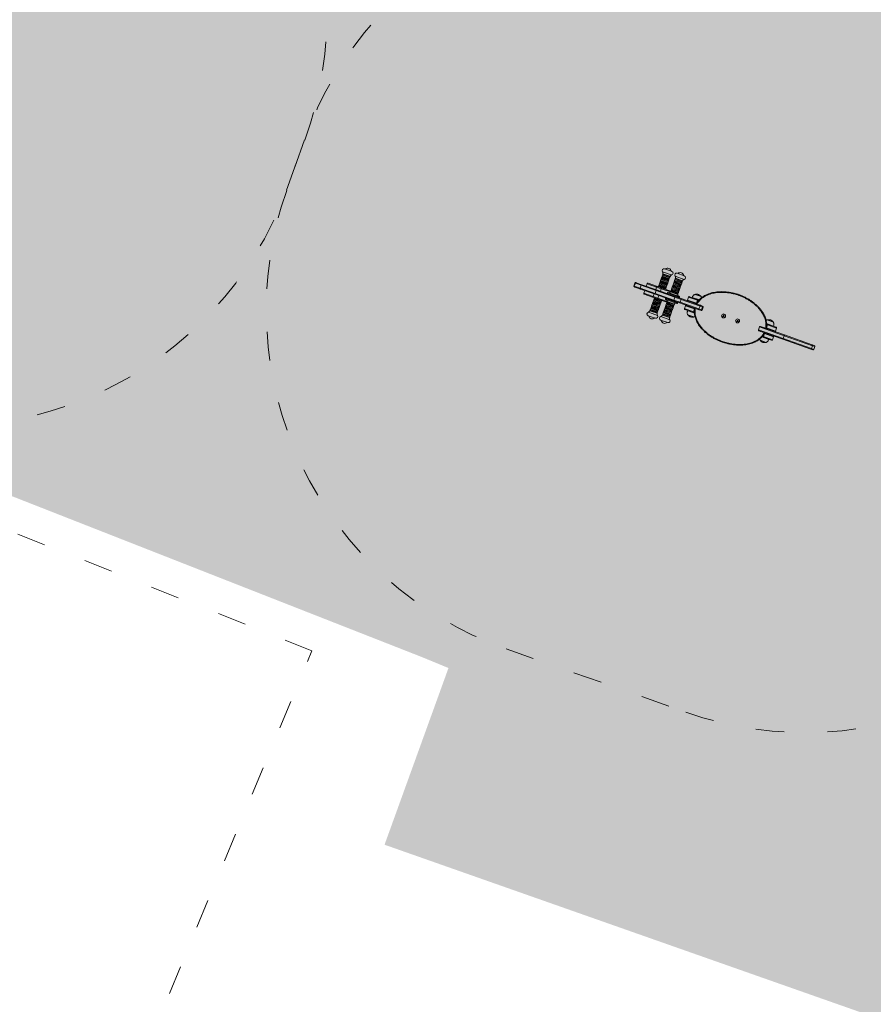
# Model space of a CAD drawing. Header units: inches. Extents: x -93 to 151, y -96 to 115.
# Tile 63 of 126: x -18.91 to -15.35, y 31.26 to 35.37. Entities that reach past the tile are written whole.
import ezdxf

# ---------------------------------------------------------------- set-up
doc = ezdxf.new("R2010")
doc.units = ezdxf.units.IN
doc.header["$MEASUREMENT"] = 0
doc.linetypes.add('ACAD_ISO03W100', pattern=[30, 12, -18])
for name, color, linetype, lineweight in [('1_mapa', 7, 'Continuous', 5), ('1_projektowane', 7, 'Continuous', 5), ('1_trawnik', 84, 'Continuous', 0), ('strefa', 7, 'ACAD_ISO03W100', 5), ('urzadzenie', 7, 'Continuous', 5)]:
    doc.layers.add(name, color=color, linetype=linetype, lineweight=lineweight)
picture_1 = doc.add_image_def('image1.jpg', size_in_pixel=(9921, 7015))

# ---------------------------------------------------------------- blocks, each defined once
blk = doc.blocks.new('kdkdkdkd')
at = {"layer": 'strefa', "color": 0, "ltscale": 0.01}
blk.add_lwpolyline([(85.6875, 6.6732), (85.6875, 6.4502, 0.414214), (87.1875, 4.9502), (87.9831, 4.9502, 0.414214), (89.4831, 6.4502), (89.4831, 6.6732, 0.414214), (87.9831, 8.1732), (87.1875, 8.1732, 0.414214)], format="xyb", close=True, dxfattribs=at)
at = {"layer": 'urzadzenie', "linetype": 'Continuous'}
for p, q in [((87.315, 6.6652), (87.2848, 6.6652)), ((87.3166, 6.6652), (87.315, 6.6652)), ((87.3718, 6.6652), (87.34, 6.6652)), ((87.3185, 6.651), (87.2808, 6.651)), ((87.315, 6.6432), (87.2848, 6.6432)), ((87.2848, 6.6419), (87.2848, 6.6384)), ((87.315, 6.6419), (87.2848, 6.6419)), ((87.315, 6.6384), (87.2848, 6.6384)), ((87.2848, 6.6371), (87.2848, 6.6336)), ((87.315, 6.6371), (87.2848, 6.6371)), ((87.315, 6.6336), (87.2848, 6.6336)), ((87.2848, 6.6323), (87.2848, 6.6288)), ((87.315, 6.6323), (87.2848, 6.6323)), ((87.315, 6.6288), (87.2848, 6.6288)), ((87.2848, 6.6275), (87.2848, 6.624)), ((87.315, 6.6275), (87.2848, 6.6275)), ((87.315, 6.624), (87.2848, 6.624)), ((87.2848, 6.6227), (87.2848, 6.6192)), ((87.315, 6.6227), (87.2848, 6.6227)), ((87.315, 6.6192), (87.2848, 6.6192)), ((87.2848, 6.6179), (87.2848, 6.6144)), ((87.315, 6.6179), (87.2848, 6.6179)), ((87.315, 6.6144), (87.2848, 6.6144)), ((87.2878, 6.6432), (87.2878, 6.6419)), ((87.2878, 6.6384), (87.2878, 6.6371)), ((87.2878, 6.6336), (87.2878, 6.6323)), ((87.2878, 6.6288), (87.2878, 6.6275)), ((87.2878, 6.624), (87.2878, 6.6227)), ((87.2878, 6.6192), (87.2878, 6.6179)), ((87.2878, 6.6144), (87.2878, 6.6131)), ((87.3136, 6.6419), (87.3136, 6.6432)), ((87.3136, 6.6371), (87.3136, 6.6384)), ((87.3136, 6.6323), (87.3136, 6.6336)), ((87.3136, 6.6275), (87.3136, 6.6288)), ((87.3136, 6.6227), (87.3136, 6.624)), ((87.3136, 6.6179), (87.3136, 6.6192)), ((87.3136, 6.6131), (87.3136, 6.6144)), ((87.3166, 6.6432), (87.315, 6.6432)), ((87.3166, 6.6419), (87.315, 6.6419)), ((87.3166, 6.6384), (87.315, 6.6384)), ((87.3166, 6.6371), (87.315, 6.6371)), ((87.3166, 6.6336), (87.315, 6.6336)), ((87.3166, 6.6323), (87.315, 6.6323)), ((87.3166, 6.6288), (87.315, 6.6288)), ((87.3166, 6.6275), (87.315, 6.6275)), ((87.3166, 6.624), (87.315, 6.624)), ((87.3166, 6.6227), (87.315, 6.6227)), ((87.3166, 6.6192), (87.315, 6.6192)), ((87.3166, 6.6179), (87.315, 6.6179)), ((87.3166, 6.6144), (87.315, 6.6144)), ((87.3166, 6.6384), (87.3166, 6.6419)), ((87.3166, 6.6336), (87.3166, 6.6371)), ((87.3166, 6.6288), (87.3166, 6.6323)), ((87.3166, 6.624), (87.3166, 6.6275)), ((87.3166, 6.6192), (87.3166, 6.6227)), ((87.3166, 6.6144), (87.3166, 6.6179)), ((87.3206, 6.651), (87.3185, 6.651)), ((87.3758, 6.651), (87.336, 6.651)), ((87.3718, 6.6432), (87.34, 6.6432)), ((87.34, 6.6419), (87.34, 6.6384)), ((87.3718, 6.6419), (87.34, 6.6419)), ((87.3718, 6.6384), (87.34, 6.6384)), ((87.34, 6.6371), (87.34, 6.6336)), ((87.3718, 6.6371), (87.34, 6.6371)), ((87.3718, 6.6336), (87.34, 6.6336)), ((87.34, 6.6323), (87.34, 6.6288)), ((87.3718, 6.6323), (87.34, 6.6323)), ((87.3718, 6.6288), (87.34, 6.6288)), ((87.34, 6.6275), (87.34, 6.624)), ((87.3718, 6.6275), (87.34, 6.6275)), ((87.3718, 6.624), (87.34, 6.624)), ((87.34, 6.6227), (87.34, 6.6192)), ((87.3718, 6.6227), (87.34, 6.6227)), ((87.3718, 6.6192), (87.34, 6.6192)), ((87.34, 6.6179), (87.34, 6.6144)), ((87.3718, 6.6179), (87.34, 6.6179)), ((87.3718, 6.6144), (87.34, 6.6144)), ((87.343, 6.6432), (87.343, 6.6419)), ((87.343, 6.6384), (87.343, 6.6371)), ((87.343, 6.6336), (87.343, 6.6323)), ((87.343, 6.6288), (87.343, 6.6275)), ((87.343, 6.624), (87.343, 6.6227)), ((87.343, 6.6192), (87.343, 6.6179)), ((87.343, 6.6144), (87.343, 6.6131)), ((87.3688, 6.6419), (87.3688, 6.6432)), ((87.3688, 6.6371), (87.3688, 6.6384)), ((87.3688, 6.6323), (87.3688, 6.6336)), ((87.3688, 6.6275), (87.3688, 6.6288)), ((87.3688, 6.6227), (87.3688, 6.624)), ((87.3688, 6.6179), (87.3688, 6.6192)), ((87.3688, 6.6131), (87.3688, 6.6144)), ((87.3718, 6.6384), (87.3718, 6.6419)), ((87.3718, 6.6336), (87.3718, 6.6371)), ((87.3718, 6.6288), (87.3718, 6.6323)), ((87.3718, 6.624), (87.3718, 6.6275)), ((87.3718, 6.6192), (87.3718, 6.6227)), ((87.3718, 6.6144), (87.3718, 6.6179)), ((87.2364, 6.5827), (87.2364, 6.5712)), ((87.2782, 6.5827), (87.2364, 6.5827)), ((87.2394, 6.5857), (87.2766, 6.5857)), ((87.2714, 6.5859), (87.2684, 6.5859)), ((87.2744, 6.5859), (87.2714, 6.5859)), ((87.2766, 6.5857), (87.3012, 6.5857)), ((87.2989, 6.5827), (87.2782, 6.5827)), ((87.2782, 6.5827), (87.2782, 6.5712)), ((87.2848, 6.6131), (87.2848, 6.6096)), ((87.315, 6.6131), (87.2848, 6.6131)), ((87.315, 6.6096), (87.2848, 6.6096)), ((87.2848, 6.6083), (87.2848, 6.6048)), ((87.315, 6.6083), (87.2848, 6.6083)), ((87.315, 6.6048), (87.2848, 6.6048)), ((87.2848, 6.6035), (87.2848, 6.6)), ((87.315, 6.6035), (87.2848, 6.6035)), ((87.315, 6.6), (87.2848, 6.6)), ((87.2848, 6.5987), (87.2848, 6.5952)), ((87.315, 6.5987), (87.2848, 6.5987)), ((87.315, 6.5952), (87.2848, 6.5952)), ((87.2848, 6.5939), (87.2848, 6.5904)), ((87.315, 6.5939), (87.2848, 6.5939)), ((87.315, 6.5904), (87.2848, 6.5904)), ((87.2848, 6.5891), (87.2848, 6.5857)), ((87.315, 6.5891), (87.2848, 6.5891)), ((87.2878, 6.6096), (87.2878, 6.6083)), ((87.2878, 6.6048), (87.2878, 6.6035)), ((87.2878, 6.6), (87.2878, 6.5987)), ((87.2878, 6.5952), (87.2878, 6.5939)), ((87.2878, 6.5904), (87.2878, 6.5891)), ((87.2989, 6.5827), (87.2989, 6.5712)), ((87.34, 6.5827), (87.2989, 6.5827)), ((87.3012, 6.5857), (87.34, 6.5857)), ((87.3132, 6.5859), (87.3102, 6.5859)), ((87.3162, 6.5859), (87.3132, 6.5859)), ((87.3136, 6.6083), (87.3136, 6.6096)), ((87.3136, 6.6035), (87.3136, 6.6048)), ((87.3136, 6.5987), (87.3136, 6.6)), ((87.3136, 6.5939), (87.3136, 6.5952)), ((87.3136, 6.5891), (87.3136, 6.5904)), ((87.3166, 6.6131), (87.315, 6.6131)), ((87.3166, 6.6096), (87.315, 6.6096)), ((87.3166, 6.6083), (87.315, 6.6083)), ((87.3166, 6.6048), (87.315, 6.6048)), ((87.3166, 6.6035), (87.315, 6.6035)), ((87.3166, 6.6), (87.315, 6.6)), ((87.3166, 6.5987), (87.315, 6.5987)), ((87.3166, 6.5952), (87.315, 6.5952)), ((87.3166, 6.5939), (87.315, 6.5939)), ((87.3166, 6.5904), (87.315, 6.5904)), ((87.3166, 6.5891), (87.315, 6.5891)), ((87.3166, 6.6096), (87.3166, 6.6131)), ((87.3166, 6.6048), (87.3166, 6.6083)), ((87.3166, 6.6), (87.3166, 6.6035)), ((87.3166, 6.5952), (87.3166, 6.5987)), ((87.3166, 6.5904), (87.3166, 6.5939)), ((87.3166, 6.5857), (87.3166, 6.5891)), ((87.3287, 6.5742), (87.3287, 6.5712)), ((87.3831, 6.5742), (87.3287, 6.5742)), ((87.3801, 6.5772), (87.3317, 6.5772)), ((87.34, 6.6131), (87.34, 6.6096)), ((87.3718, 6.6131), (87.34, 6.6131)), ((87.3718, 6.6096), (87.34, 6.6096)), ((87.34, 6.6083), (87.34, 6.6048)), ((87.3718, 6.6083), (87.34, 6.6083)), ((87.3718, 6.6048), (87.34, 6.6048)), ((87.34, 6.6035), (87.34, 6.6)), ((87.3718, 6.6035), (87.34, 6.6035)), ((87.3718, 6.6), (87.34, 6.6)), ((87.34, 6.5987), (87.34, 6.5952)), ((87.3718, 6.5987), (87.34, 6.5987)), ((87.3718, 6.5952), (87.34, 6.5952)), ((87.34, 6.5939), (87.34, 6.5904)), ((87.3718, 6.5939), (87.34, 6.5939)), ((87.3718, 6.5904), (87.34, 6.5904)), ((87.34, 6.5891), (87.34, 6.5856)), ((87.3718, 6.5891), (87.34, 6.5891)), ((87.3718, 6.5856), (87.34, 6.5856)), ((87.34, 6.5843), (87.34, 6.5832)), ((87.3718, 6.5843), (87.34, 6.5843)), ((87.3718, 6.5832), (87.34, 6.5832)), ((87.343, 6.6096), (87.343, 6.6083)), ((87.343, 6.6048), (87.343, 6.6035)), ((87.343, 6.6), (87.343, 6.5987)), ((87.343, 6.5952), (87.343, 6.5939)), ((87.343, 6.5904), (87.343, 6.5891)), ((87.343, 6.5856), (87.343, 6.5843)), ((87.3688, 6.6083), (87.3688, 6.6096)), ((87.3688, 6.6035), (87.3688, 6.6048)), ((87.3688, 6.5987), (87.3688, 6.6)), ((87.3688, 6.5939), (87.3688, 6.5952)), ((87.3688, 6.5891), (87.3688, 6.5904)), ((87.3688, 6.5843), (87.3688, 6.5856)), ((87.3718, 6.6096), (87.3718, 6.6131)), ((87.3718, 6.6048), (87.3718, 6.6083)), ((87.3718, 6.6), (87.3718, 6.6035)), ((87.3718, 6.5952), (87.3718, 6.5987)), ((87.3718, 6.5904), (87.3718, 6.5939)), ((87.3718, 6.5856), (87.3718, 6.5891)), ((87.3718, 6.5832), (87.3718, 6.5843)), ((87.3831, 6.5712), (87.3831, 6.5742)), ((87.4179, 6.5872), (87.4179, 6.5742)), ((87.4579, 6.5872), (87.4179, 6.5872)), ((87.4179, 6.5742), (87.4579, 6.5742)), ((87.4209, 6.5902), (87.4579, 6.5902)), ((87.4329, 6.5912), (87.4329, 6.5902)), ((87.4602, 6.5912), (87.4329, 6.5912)), ((87.4578, 6.6068), (87.4394, 6.6068)), ((87.4578, 6.6068), (87.4394, 6.6068)), ((87.4664, 6.6068), (87.4578, 6.6068)), ((87.4664, 6.6068), (87.4578, 6.6068)), ((87.4579, 6.5872), (87.4579, 6.5902)), ((87.4579, 6.5902), (87.4631, 6.5902)), ((87.4579, 6.5872), (87.4579, 6.5742)), ((87.462, 6.5872), (87.4579, 6.5872)), ((87.4579, 6.5712), (87.4579, 6.5742)), ((87.4579, 6.5742), (87.4583, 6.5742)), ((87.4635, 6.5912), (87.4602, 6.5912)), ((87.7833, 6.6068), (87.7594, 6.6068)), ((87.7833, 6.6068), (87.7594, 6.6068)), ((87.7883, 6.5912), (87.7621, 6.5912)), ((87.7626, 6.5902), (87.7679, 6.5902)), ((87.7679, 6.5872), (87.7638, 6.5872)), ((87.7674, 6.5742), (87.7679, 6.5742)), ((87.7679, 6.5872), (87.7679, 6.5902)), ((87.7679, 6.5902), (87.8049, 6.5902)), ((87.7679, 6.5872), (87.7679, 6.5742)), ((87.8079, 6.5872), (87.7679, 6.5872)), ((87.7679, 6.5712), (87.7679, 6.5742)), ((87.7679, 6.5742), (87.8079, 6.5742)), ((87.7864, 6.6068), (87.7833, 6.6068)), ((87.7864, 6.6068), (87.7833, 6.6068)), ((87.7929, 6.5912), (87.7883, 6.5912)), ((87.7929, 6.5902), (87.7929, 6.5912)), ((87.8079, 6.5742), (87.8079, 6.5872)), ((87.1875, 6.5682), (87.1875, 6.5552)), ((87.1891, 6.5682), (87.1875, 6.5682)), ((87.1875, 6.5552), (87.1891, 6.5552)), ((87.1891, 6.5682), (87.1891, 6.5552)), ((87.1892, 6.5682), (87.1891, 6.5682)), ((87.1891, 6.5552), (87.1892, 6.5552)), ((87.1892, 6.5682), (87.1892, 6.5552)), ((87.2153, 6.5682), (87.1892, 6.5682)), ((87.1892, 6.5552), (87.2153, 6.5552)), ((87.1905, 6.5712), (87.1921, 6.5712)), ((87.1921, 6.5522), (87.1905, 6.5522)), ((87.1921, 6.5712), (87.1922, 6.5712)), ((87.1922, 6.5522), (87.1921, 6.5522)), ((87.1922, 6.5712), (87.2174, 6.5712)), ((87.2174, 6.5522), (87.1922, 6.5522)), ((87.2815, 6.5682), (87.2153, 6.5682)), ((87.2153, 6.5682), (87.2153, 6.5552)), ((87.2153, 6.5552), (87.2815, 6.5552)), ((87.2174, 6.5712), (87.2824, 6.5712)), ((87.2824, 6.5522), (87.2174, 6.5522)), ((87.2364, 6.5522), (87.2364, 6.5407)), ((87.2364, 6.5407), (87.2782, 6.5407)), ((87.2766, 6.5377), (87.2394, 6.5377)), ((87.3012, 6.5377), (87.2766, 6.5377)), ((87.2782, 6.5522), (87.2782, 6.5407)), ((87.2782, 6.5407), (87.2989, 6.5407)), ((87.2815, 6.5682), (87.2815, 6.5552)), ((87.3647, 6.5682), (87.2815, 6.5682)), ((87.2815, 6.5552), (87.3647, 6.5552)), ((87.2824, 6.5712), (87.3649, 6.5712)), ((87.3649, 6.5522), (87.2824, 6.5522)), ((87.2848, 6.5377), (87.2848, 6.5343)), ((87.2848, 6.5343), (87.298, 6.5343)), ((87.2848, 6.533), (87.2848, 6.5295)), ((87.2848, 6.533), (87.298, 6.533)), ((87.2878, 6.5343), (87.2878, 6.533)), ((87.298, 6.5343), (87.3166, 6.5343)), ((87.298, 6.533), (87.3166, 6.533)), ((87.2989, 6.5522), (87.2989, 6.5407)), ((87.2989, 6.5407), (87.34, 6.5407)), ((87.34, 6.5377), (87.3012, 6.5377)), ((87.3136, 6.533), (87.3136, 6.5343)), ((87.3166, 6.5343), (87.3166, 6.5377)), ((87.3166, 6.5295), (87.3166, 6.533)), ((87.3287, 6.5522), (87.3287, 6.5492)), ((87.3287, 6.5492), (87.3831, 6.5492)), ((87.3317, 6.5462), (87.3801, 6.5462)), ((87.34, 6.5402), (87.34, 6.5391)), ((87.34, 6.5402), (87.3718, 6.5402)), ((87.34, 6.5391), (87.3718, 6.5391)), ((87.34, 6.5378), (87.34, 6.5343)), ((87.34, 6.5378), (87.3718, 6.5378)), ((87.34, 6.5343), (87.3718, 6.5343)), ((87.34, 6.533), (87.34, 6.5295)), ((87.34, 6.533), (87.3718, 6.533)), ((87.343, 6.5391), (87.343, 6.5378)), ((87.343, 6.5343), (87.343, 6.533)), ((87.392, 6.5682), (87.3647, 6.5682)), ((87.3647, 6.5682), (87.3647, 6.5552)), ((87.3647, 6.5552), (87.392, 6.5552)), ((87.3649, 6.5712), (87.3905, 6.5712)), ((87.3905, 6.5522), (87.3649, 6.5522)), ((87.3688, 6.5378), (87.3688, 6.5391)), ((87.3688, 6.533), (87.3688, 6.5343)), ((87.3718, 6.5391), (87.3718, 6.5402)), ((87.3718, 6.5343), (87.3718, 6.5378)), ((87.3718, 6.5295), (87.3718, 6.533)), ((87.3831, 6.5492), (87.3831, 6.5522)), ((87.3905, 6.5712), (87.4732, 6.5712)), ((87.4732, 6.5522), (87.3905, 6.5522)), ((87.392, 6.5682), (87.392, 6.5552)), ((87.4754, 6.5682), (87.392, 6.5682)), ((87.392, 6.5552), (87.4754, 6.5552)), ((87.4179, 6.5492), (87.4179, 6.5362)), ((87.4579, 6.5492), (87.4179, 6.5492)), ((87.4179, 6.5362), (87.4579, 6.5362)), ((87.4579, 6.5332), (87.4209, 6.5332)), ((87.4329, 6.5332), (87.4329, 6.5322)), ((87.4329, 6.5322), (87.4399, 6.5322)), ((87.4399, 6.5322), (87.4636, 6.5322)), ((87.4579, 6.5522), (87.4579, 6.5492)), ((87.4579, 6.5362), (87.4579, 6.5492)), ((87.4584, 6.5492), (87.4579, 6.5492)), ((87.4579, 6.5362), (87.4579, 6.5332)), ((87.4579, 6.5362), (87.462, 6.5362)), ((87.4632, 6.5332), (87.4579, 6.5332)), ((87.4609, 6.5717), (87.4754, 6.5717)), ((87.4754, 6.5517), (87.4609, 6.5517)), ((87.4732, 6.5712), (87.4831, 6.5712)), ((87.4831, 6.5522), (87.4732, 6.5522)), ((87.4754, 6.5682), (87.4754, 6.5552)), ((87.4861, 6.5682), (87.4754, 6.5682)), ((87.4754, 6.5552), (87.4861, 6.5552)), ((87.4831, 6.5712), (87.4861, 6.5712)), ((87.4861, 6.5522), (87.4831, 6.5522)), ((87.4861, 6.5682), (87.4861, 6.5552)), ((87.4891, 6.5682), (87.4861, 6.5682)), ((87.4861, 6.5552), (87.4891, 6.5552)), ((87.4891, 6.5552), (87.4891, 6.5682)), ((87.5819, 6.5646), (87.5794, 6.5631)), ((87.5794, 6.5631), (87.5794, 6.5602)), ((87.5811, 6.5621), (87.5794, 6.5631)), ((87.5811, 6.5612), (87.5794, 6.5602)), ((87.5794, 6.5602), (87.5819, 6.5588)), ((87.5819, 6.5626), (87.5811, 6.5621)), ((87.5811, 6.5621), (87.5811, 6.5612)), ((87.5811, 6.5612), (87.5819, 6.5608)), ((87.5844, 6.5631), (87.5819, 6.5646)), ((87.5819, 6.5626), (87.5819, 6.5646)), ((87.5827, 6.5621), (87.5819, 6.5626)), ((87.5819, 6.5608), (87.5827, 6.5612)), ((87.5819, 6.5608), (87.5819, 6.5588)), ((87.5819, 6.5588), (87.5844, 6.5602)), ((87.5827, 6.5621), (87.5844, 6.5631)), ((87.5827, 6.5612), (87.5827, 6.5621)), ((87.5827, 6.5612), (87.5844, 6.5602)), ((87.5844, 6.5602), (87.5844, 6.5631)), ((87.6439, 6.5646), (87.6414, 6.5631)), ((87.6414, 6.5631), (87.6414, 6.5602)), ((87.6431, 6.5621), (87.6414, 6.5631)), ((87.6431, 6.5612), (87.6414, 6.5602)), ((87.6414, 6.5602), (87.6439, 6.5588)), ((87.6439, 6.5626), (87.6431, 6.5621)), ((87.6431, 6.5621), (87.6431, 6.5612)), ((87.6431, 6.5612), (87.6439, 6.5608)), ((87.6464, 6.5631), (87.6439, 6.5646)), ((87.6439, 6.5626), (87.6439, 6.5646)), ((87.6447, 6.5621), (87.6439, 6.5626)), ((87.6439, 6.5608), (87.6447, 6.5612)), ((87.6439, 6.5608), (87.6439, 6.5588)), ((87.6439, 6.5588), (87.6464, 6.5602)), ((87.6447, 6.5621), (87.6464, 6.5631)), ((87.6447, 6.5612), (87.6447, 6.5621)), ((87.6447, 6.5612), (87.6464, 6.5602)), ((87.6464, 6.5602), (87.6464, 6.5631)), ((87.7391, 6.5682), (87.7384, 6.5682)), ((87.7384, 6.5682), (87.7384, 6.5552)), ((87.7384, 6.5552), (87.7391, 6.5552)), ((87.8482, 6.5682), (87.7391, 6.5682)), ((87.7391, 6.5682), (87.7391, 6.5552)), ((87.7391, 6.5552), (87.8482, 6.5552)), ((87.7414, 6.5712), (87.8478, 6.5712)), ((87.8478, 6.5522), (87.7414, 6.5522)), ((87.7504, 6.5717), (87.7649, 6.5717)), ((87.7649, 6.5517), (87.7504, 6.5517)), ((87.7623, 6.5322), (87.7929, 6.5322)), ((87.7679, 6.5332), (87.7627, 6.5332)), ((87.7638, 6.5362), (87.7679, 6.5362)), ((87.7679, 6.5492), (87.7675, 6.5492)), ((87.7679, 6.5522), (87.7679, 6.5492)), ((87.7679, 6.5362), (87.7679, 6.5492)), ((87.8079, 6.5492), (87.7679, 6.5492)), ((87.7679, 6.5362), (87.7679, 6.5332)), ((87.7679, 6.5362), (87.8079, 6.5362)), ((87.8049, 6.5332), (87.7679, 6.5332)), ((87.7929, 6.5322), (87.7929, 6.5332)), ((87.8079, 6.5362), (87.8079, 6.5492)), ((87.8478, 6.5712), (87.9709, 6.5712)), ((87.9709, 6.5522), (87.8478, 6.5522)), ((87.8482, 6.5682), (87.8482, 6.5552)), ((87.9737, 6.5682), (87.8482, 6.5682)), ((87.8482, 6.5552), (87.9737, 6.5552)), ((87.9709, 6.5712), (87.9801, 6.5712)), ((87.9801, 6.5522), (87.9709, 6.5522)), ((87.9737, 6.5682), (87.9737, 6.5552)), ((87.9831, 6.5682), (87.9737, 6.5682)), ((87.9737, 6.5552), (87.9831, 6.5552)), ((87.9831, 6.5552), (87.9831, 6.5682)), ((87.2848, 6.5295), (87.298, 6.5295)), ((87.2848, 6.5282), (87.2848, 6.5247)), ((87.2848, 6.5282), (87.298, 6.5282)), ((87.2848, 6.5247), (87.298, 6.5247)), ((87.2848, 6.5234), (87.2848, 6.5199)), ((87.2848, 6.5234), (87.298, 6.5234)), ((87.2848, 6.5199), (87.298, 6.5199)), ((87.2848, 6.5186), (87.2848, 6.5151)), ((87.2848, 6.5186), (87.298, 6.5186)), ((87.2848, 6.5151), (87.298, 6.5151)), ((87.2848, 6.5138), (87.2848, 6.5103)), ((87.2848, 6.5138), (87.298, 6.5138)), ((87.2848, 6.5103), (87.298, 6.5103)), ((87.2848, 6.509), (87.2848, 6.5055)), ((87.2848, 6.509), (87.298, 6.509)), ((87.2848, 6.5055), (87.298, 6.5055)), ((87.2848, 6.5042), (87.2848, 6.5007)), ((87.2848, 6.5042), (87.298, 6.5042)), ((87.2848, 6.5007), (87.298, 6.5007)), ((87.2848, 6.4994), (87.2848, 6.4959)), ((87.2848, 6.4994), (87.298, 6.4994)), ((87.2848, 6.4959), (87.298, 6.4959)), ((87.2848, 6.4946), (87.2848, 6.4911)), ((87.2848, 6.4946), (87.298, 6.4946)), ((87.2848, 6.4911), (87.298, 6.4911)), ((87.2878, 6.5295), (87.2878, 6.5282)), ((87.2878, 6.5247), (87.2878, 6.5234)), ((87.2878, 6.5199), (87.2878, 6.5186)), ((87.2878, 6.5151), (87.2878, 6.5138)), ((87.2878, 6.5103), (87.2878, 6.509)), ((87.2878, 6.5055), (87.2878, 6.5042)), ((87.2878, 6.5007), (87.2878, 6.4994)), ((87.2878, 6.4959), (87.2878, 6.4946)), ((87.2878, 6.4911), (87.2878, 6.4898)), ((87.298, 6.5295), (87.3166, 6.5295)), ((87.298, 6.5282), (87.3166, 6.5282)), ((87.298, 6.5247), (87.3166, 6.5247)), ((87.298, 6.5234), (87.3166, 6.5234)), ((87.298, 6.5199), (87.3166, 6.5199)), ((87.298, 6.5186), (87.3166, 6.5186)), ((87.298, 6.5151), (87.3166, 6.5151)), ((87.298, 6.5138), (87.3166, 6.5138)), ((87.298, 6.5103), (87.3166, 6.5103)), ((87.298, 6.509), (87.3166, 6.509)), ((87.298, 6.5055), (87.3166, 6.5055)), ((87.298, 6.5042), (87.3166, 6.5042)), ((87.298, 6.5007), (87.3166, 6.5007)), ((87.298, 6.4994), (87.3166, 6.4994)), ((87.298, 6.4959), (87.3166, 6.4959)), ((87.298, 6.4946), (87.3166, 6.4946)), ((87.298, 6.4911), (87.3166, 6.4911)), ((87.3136, 6.5282), (87.3136, 6.5295)), ((87.3136, 6.5234), (87.3136, 6.5247)), ((87.3136, 6.5186), (87.3136, 6.5199)), ((87.3136, 6.5138), (87.3136, 6.5151)), ((87.3136, 6.509), (87.3136, 6.5103)), ((87.3136, 6.5042), (87.3136, 6.5055)), ((87.3136, 6.4994), (87.3136, 6.5007)), ((87.3136, 6.4946), (87.3136, 6.4959)), ((87.3136, 6.4898), (87.3136, 6.4911)), ((87.3166, 6.5247), (87.3166, 6.5282)), ((87.3166, 6.5199), (87.3166, 6.5234)), ((87.3166, 6.5151), (87.3166, 6.5186)), ((87.3166, 6.5103), (87.3166, 6.5138)), ((87.3166, 6.5055), (87.3166, 6.509)), ((87.3166, 6.5007), (87.3166, 6.5042)), ((87.3166, 6.4959), (87.3166, 6.4994)), ((87.3166, 6.4911), (87.3166, 6.4946)), ((87.34, 6.5295), (87.3718, 6.5295)), ((87.34, 6.5282), (87.34, 6.5247)), ((87.34, 6.5282), (87.3718, 6.5282)), ((87.34, 6.5247), (87.3718, 6.5247)), ((87.34, 6.5234), (87.34, 6.5199)), ((87.34, 6.5234), (87.3718, 6.5234)), ((87.34, 6.5199), (87.3718, 6.5199)), ((87.34, 6.5186), (87.34, 6.5151)), ((87.34, 6.5186), (87.3718, 6.5186)), ((87.34, 6.5151), (87.3718, 6.5151)), ((87.34, 6.5138), (87.34, 6.5103)), ((87.34, 6.5138), (87.3718, 6.5138)), ((87.34, 6.5103), (87.3718, 6.5103)), ((87.34, 6.509), (87.34, 6.5055)), ((87.34, 6.509), (87.3718, 6.509)), ((87.34, 6.5055), (87.3718, 6.5055)), ((87.34, 6.5042), (87.34, 6.5007)), ((87.34, 6.5042), (87.3718, 6.5042)), ((87.34, 6.5007), (87.3718, 6.5007)), ((87.34, 6.4994), (87.34, 6.4959)), ((87.34, 6.4994), (87.3718, 6.4994)), ((87.34, 6.4959), (87.3718, 6.4959)), ((87.34, 6.4946), (87.34, 6.4911)), ((87.34, 6.4946), (87.3718, 6.4946)), ((87.34, 6.4911), (87.3718, 6.4911)), ((87.343, 6.5295), (87.343, 6.5282)), ((87.343, 6.5247), (87.343, 6.5234)), ((87.343, 6.5199), (87.343, 6.5186)), ((87.343, 6.5151), (87.343, 6.5138)), ((87.343, 6.5103), (87.343, 6.509)), ((87.343, 6.5055), (87.343, 6.5042)), ((87.343, 6.5007), (87.343, 6.4994)), ((87.343, 6.4959), (87.343, 6.4946)), ((87.343, 6.4911), (87.343, 6.4898)), ((87.3688, 6.5282), (87.3688, 6.5295)), ((87.3688, 6.5234), (87.3688, 6.5247)), ((87.3688, 6.5186), (87.3688, 6.5199)), ((87.3688, 6.5138), (87.3688, 6.5151)), ((87.3688, 6.509), (87.3688, 6.5103)), ((87.3688, 6.5042), (87.3688, 6.5055)), ((87.3688, 6.4994), (87.3688, 6.5007)), ((87.3688, 6.4946), (87.3688, 6.4959)), ((87.3688, 6.4898), (87.3688, 6.4911)), ((87.3718, 6.5247), (87.3718, 6.5282)), ((87.3718, 6.5199), (87.3718, 6.5234)), ((87.3718, 6.5151), (87.3718, 6.5186)), ((87.3718, 6.5103), (87.3718, 6.5138)), ((87.3718, 6.5055), (87.3718, 6.509)), ((87.3718, 6.5007), (87.3718, 6.5042)), ((87.3718, 6.4959), (87.3718, 6.4994)), ((87.3718, 6.4911), (87.3718, 6.4946)), ((87.4394, 6.5166), (87.4419, 6.5166)), ((87.4394, 6.5166), (87.4441, 6.5166)), ((87.4419, 6.5166), (87.4664, 6.5166)), ((87.4441, 6.5166), (87.4664, 6.5166)), ((87.7594, 6.5166), (87.7864, 6.5166)), ((87.7594, 6.5166), (87.7864, 6.5166)), ((87.2808, 6.4724), (87.2973, 6.4724)), ((87.2848, 6.4898), (87.2848, 6.4863)), ((87.2848, 6.4898), (87.298, 6.4898)), ((87.2848, 6.4863), (87.298, 6.4863)), ((87.2848, 6.485), (87.2848, 6.4815)), ((87.2848, 6.485), (87.298, 6.485)), ((87.2848, 6.4815), (87.298, 6.4815)), ((87.2848, 6.4802), (87.298, 6.4802)), ((87.2848, 6.4582), (87.298, 6.4582)), ((87.2878, 6.4863), (87.2878, 6.485)), ((87.2878, 6.4815), (87.2878, 6.4802)), ((87.2973, 6.4724), (87.3206, 6.4724)), ((87.298, 6.4898), (87.3166, 6.4898)), ((87.298, 6.4863), (87.3166, 6.4863)), ((87.298, 6.485), (87.3166, 6.485)), ((87.298, 6.4815), (87.3166, 6.4815)), ((87.298, 6.4802), (87.3166, 6.4802)), ((87.298, 6.4582), (87.3166, 6.4582)), ((87.3136, 6.485), (87.3136, 6.4863)), ((87.3136, 6.4802), (87.3136, 6.4815)), ((87.3166, 6.4863), (87.3166, 6.4898)), ((87.3166, 6.4815), (87.3166, 6.485)), ((87.336, 6.4724), (87.3758, 6.4724)), ((87.34, 6.4898), (87.34, 6.4863)), ((87.34, 6.4898), (87.3718, 6.4898)), ((87.34, 6.4863), (87.3718, 6.4863)), ((87.34, 6.485), (87.34, 6.4815)), ((87.34, 6.485), (87.3718, 6.485)), ((87.34, 6.4815), (87.3718, 6.4815)), ((87.34, 6.4802), (87.3718, 6.4802)), ((87.34, 6.4582), (87.3718, 6.4582)), ((87.343, 6.4863), (87.343, 6.485)), ((87.343, 6.4815), (87.343, 6.4802)), ((87.3688, 6.485), (87.3688, 6.4863)), ((87.3688, 6.4802), (87.3688, 6.4815)), ((87.3718, 6.4863), (87.3718, 6.4898)), ((87.3718, 6.4815), (87.3718, 6.485))]:
    blk.add_line(p, q, dxfattribs=at)
at = {"layer": 'urzadzenie', "linetype": 'Continuous', "flags": 128}
for points in [[(87.2684, 6.5859), (87.268, 6.5857), (87.2679, 6.5857)], [(87.2749, 6.5857), (87.2749, 6.5857), (87.2744, 6.5859)], [(87.2782, 6.5827), (87.2781, 6.5833), (87.2781, 6.5838), (87.2779, 6.5844), (87.2777, 6.5848), (87.2775, 6.5852), (87.2772, 6.5855), (87.2769, 6.5856), (87.2766, 6.5857)], [(87.3102, 6.5859), (87.3097, 6.5857), (87.3097, 6.5857)], [(87.3167, 6.5857), (87.3166, 6.5857), (87.3162, 6.5859)], [(87.2766, 6.5377), (87.2769, 6.5377), (87.2772, 6.5379), (87.2775, 6.5382), (87.2777, 6.5386), (87.2779, 6.539), (87.2781, 6.5395), (87.2781, 6.5401), (87.2782, 6.5407)], [(87.2824, 6.5712), (87.2822, 6.5711), (87.2821, 6.571), (87.2819, 6.5707), (87.2818, 6.5703), (87.2817, 6.5699), (87.2816, 6.5693), (87.2815, 6.5688), (87.2815, 6.5682)], [(87.2815, 6.5552), (87.2815, 6.5546), (87.2816, 6.554), (87.2817, 6.5535), (87.2818, 6.5531), (87.2819, 6.5527), (87.2821, 6.5524), (87.2822, 6.5522), (87.2824, 6.5522)], [(87.3905, 6.5712), (87.3908, 6.5711), (87.3911, 6.571), (87.3914, 6.5707), (87.3916, 6.5703), (87.3918, 6.5699), (87.3919, 6.5693), (87.392, 6.5688), (87.392, 6.5682)], [(87.392, 6.5552), (87.392, 6.5546), (87.3919, 6.554), (87.3918, 6.5535), (87.3916, 6.5531), (87.3914, 6.5527), (87.3911, 6.5524), (87.3908, 6.5522), (87.3905, 6.5522)]]:
    blk.add_lwpolyline(points, dxfattribs=at)
at = {"layer": 'urzadzenie', "linetype": 'Continuous'}
for centre, radius in [((87.5819, 6.5617), 0.00825), ((87.5819, 6.5617), 0.00795), ((87.6439, 6.5617), 0.00825), ((87.6439, 6.5617), 0.00795)]:
    blk.add_circle(centre, radius, dxfattribs=at)
for centre, radius, start, end in [((87.2848, 6.6575), 0.00765, 90, 238.4746), ((87.3011, 6.658), 0.0151, 91.3575, 151.8576), ((87.3003, 6.658), 0.0151, 28.1424, 88.6425), ((87.3166, 6.6575), 0.00765, 301.5254, 90), ((87.34, 6.6575), 0.00765, 90, 238.4746), ((87.3562, 6.658), 0.0151, 91.3575, 151.8576), ((87.3555, 6.658), 0.0151, 28.1424, 88.6425), ((87.3718, 6.6575), 0.00765, 301.5254, 90), ((87.2738, 6.6425), 0.011, 3.5086, 50.6179), ((87.3276, 6.6425), 0.011, 129.3821, 176.4914), ((87.329, 6.6425), 0.011, 3.5086, 50.6179), ((87.3828, 6.6425), 0.011, 129.3821, 176.4914), ((87.2394, 6.5827), 0.003, 90, 180), ((87.3016, 6.583), 0.00272, 98.546, 186.5384), ((87.3317, 6.5742), 0.003, 90, 180), ((87.334, 6.5832), 0.006, 270, 0), ((87.3778, 6.5832), 0.006, 180, 270), ((87.3801, 6.5742), 0.003, 0, 90), ((87.4209, 6.5872), 0.003, 90, 180), ((87.4209, 6.5742), 0.003, 180, 270), ((87.8049, 6.5872), 0.003, 0, 90), ((87.8049, 6.5742), 0.003, 270, 0), ((87.1905, 6.5682), 0.003, 90, 180), ((87.1905, 6.5552), 0.003, 180, 270), ((87.1921, 6.5682), 0.003, 90, 180), ((87.1921, 6.5552), 0.003, 180, 270), ((87.1922, 6.5682), 0.003, 90.0489, 180.0493), ((87.1922, 6.5552), 0.003, 179.9507, 269.9511), ((87.218, 6.5686), 0.00267, 102.4625, 188.5305), ((87.218, 6.5548), 0.00267, 171.4695, 257.5375), ((87.2394, 6.5407), 0.003, 180, 270), ((87.3016, 6.5404), 0.00272, 173.4616, 261.454), ((87.3317, 6.5492), 0.003, 180, 270), ((87.334, 6.5402), 0.006, 0, 90), ((87.3739, 6.5689), 0.00923, 165.8533, 184.6303), ((87.3739, 6.5544), 0.00923, 175.3697, 194.1467), ((87.3778, 6.5402), 0.006, 90, 180), ((87.3801, 6.5492), 0.003, 270, 0), ((87.4209, 6.5492), 0.003, 90, 180), ((87.4209, 6.5362), 0.003, 180, 270), ((87.4727, 6.5685), 0.00271, 352.9645, 80.5641), ((87.4727, 6.5549), 0.00271, 279.4359, 7.0355), ((87.4754, 6.5667), 0.005, 64.1581, 90), ((87.4754, 6.5567), 0.005, 270, 295.8419), ((87.4831, 6.5682), 0.00298, 359.7031, 89.7003), ((87.4831, 6.5552), 0.00298, 270.2997, 0.2969), ((87.4861, 6.5682), 0.003, 0, 90), ((87.4861, 6.5552), 0.003, 270, 0), ((87.7414, 6.5682), 0.003, 90, 180), ((87.7414, 6.5552), 0.003, 180, 270), ((87.7418, 6.5685), 0.00272, 98.4775, 186.4986), ((87.7418, 6.5549), 0.00272, 173.5014, 261.5225), ((87.7504, 6.5667), 0.005, 90, 115.8419), ((87.7504, 6.5567), 0.005, 244.1581, 270), ((87.8049, 6.5492), 0.003, 0, 90), ((87.8049, 6.5362), 0.003, 270, 0), ((87.8422, 6.5689), 0.00604, 352.9859, 22.023), ((87.8422, 6.5544), 0.00604, 337.977, 7.0141), ((87.9708, 6.5683), 0.00289, 357.8687, 87.6975), ((87.9708, 6.5551), 0.00289, 272.3025, 2.1313), ((87.9801, 6.5682), 0.003, 0, 90), ((87.9801, 6.5552), 0.003, 270, 0), ((87.2848, 6.4658), 0.00765, 121.5254, 270), ((87.2738, 6.4809), 0.011, 309.3821, 356.4914), ((87.3011, 6.4653), 0.0151, 208.1424, 268.6425), ((87.3003, 6.4653), 0.0151, 271.3575, 331.8576), ((87.3276, 6.4809), 0.011, 183.5086, 230.6179), ((87.3166, 6.4658), 0.00765, 270, 58.4746), ((87.34, 6.4658), 0.00765, 121.5254, 270), ((87.329, 6.4809), 0.011, 309.3821, 356.4914), ((87.3562, 6.4653), 0.0151, 208.1424, 268.6425), ((87.3555, 6.4653), 0.0151, 271.3575, 331.8576), ((87.3828, 6.4809), 0.011, 183.5086, 230.6179), ((87.3718, 6.4658), 0.00765, 270, 58.4746)]:
    blk.add_arc(centre, radius, start, end, dxfattribs=at)
for points, knots in [([(87.4579, 6.5717), (87.4581, 6.5731), (87.4588, 6.5772), (87.4605, 6.5838), (87.4634, 6.5913), (87.4669, 6.5985), (87.4712, 6.6055), (87.4762, 6.6121), (87.4817, 6.6184), (87.4884, 6.625), (87.4966, 6.6317), (87.5063, 6.6384), (87.5164, 6.6443), (87.5275, 6.6496), (87.5394, 6.6544), (87.5522, 6.6585), (87.5652, 6.6618), (87.5784, 6.6642), (87.5908, 6.6657), (87.6023, 6.6665), (87.614, 6.6668), (87.6269, 6.6664), (87.6408, 6.6651), (87.6546, 6.663), (87.6683, 6.66), (87.6812, 6.6562), (87.6934, 6.6517), (87.7049, 6.6466), (87.7159, 6.6406), (87.7254, 6.6344), (87.7335, 6.6282), (87.7403, 6.6223), (87.7465, 6.6158), (87.7523, 6.6087), (87.7574, 6.6011), (87.7618, 6.5928), (87.7648, 6.5851), (87.7668, 6.578), (87.7675, 6.5738), (87.7679, 6.5717)], [0, 0, 0, 0, 0.0112234, 0.0314825, 0.0518008, 0.0720736, 0.0930921, 0.1141852, 0.135299, 0.1563457, 0.1861082, 0.2159739, 0.2458728, 0.2756806, 0.3096578, 0.3437414, 0.3778815, 0.4120034, 0.4460129, 0.4730087, 0.5000047, 0.5354811, 0.571069, 0.6066813, 0.6422439, 0.677699, 0.7094832, 0.7413535, 0.7731955, 0.8049411, 0.8278546, 0.850834, 0.8737916, 0.8966752, 0.9202675, 0.943917, 0.9674832, 0.9837422, 1, 1, 1, 1]), ([(87.7649, 6.5717), (87.7645, 6.5736), (87.7639, 6.5775), (87.7619, 6.5842), (87.759, 6.5916), (87.7548, 6.5995), (87.7499, 6.6069), (87.7443, 6.6138), (87.7381, 6.6201), (87.7316, 6.6259), (87.7237, 6.632), (87.7143, 6.6381), (87.7035, 6.6439), (87.6923, 6.6489), (87.6803, 6.6533), (87.6675, 6.6571), (87.6541, 6.6601), (87.6404, 6.6622), (87.6267, 6.6634), (87.614, 6.6638), (87.6024, 6.6635), (87.5911, 6.6627), (87.5789, 6.6612), (87.5659, 6.6589), (87.553, 6.6557), (87.5404, 6.6516), (87.5287, 6.6469), (87.5179, 6.6416), (87.5079, 6.6359), (87.4984, 6.6293), (87.4898, 6.6222), (87.482, 6.6144), (87.4752, 6.6061), (87.47, 6.5979), (87.4661, 6.5901), (87.4634, 6.5829), (87.4618, 6.5767), (87.4611, 6.5729), (87.4609, 6.5717)], [0, 0, 0, 0, 0.015428, 0.030857, 0.054157, 0.07754, 0.100867, 0.123708, 0.146622, 0.169559, 0.19243, 0.224368, 0.256404, 0.288468, 0.320446, 0.356273, 0.392209, 0.428195, 0.464156, 0.500005, 0.527303, 0.554601, 0.588937, 0.623386, 0.657854, 0.692264, 0.726567, 0.756482, 0.786489, 0.816462, 0.846331, 0.874251, 0.902233, 0.930109, 0.950091, 0.970118, 0.990085, 1, 1, 1, 1]), ([(87.4394, 6.6068), (87.4383, 6.6057), (87.4362, 6.6034), (87.4343, 6.5994), (87.4332, 6.5953), (87.433, 6.5926), (87.4329, 6.5912)], [0, 0, 0, 0, 0.266691, 0.536049, 0.759476, 1, 1, 1, 1]), ([(87.4529, 6.6111), (87.4516, 6.611), (87.449, 6.6108), (87.4455, 6.6098), (87.4423, 6.6084), (87.4404, 6.6073), (87.4394, 6.6068)], [0, 0, 0, 0, 0.268881, 0.543241, 0.766715, 1, 1, 1, 1]), ([(87.4664, 6.6068), (87.4652, 6.6075), (87.4628, 6.6088), (87.4592, 6.6101), (87.4559, 6.6109), (87.4539, 6.611), (87.4529, 6.6111)], [0, 0, 0, 0, 0.295011, 0.575269, 0.788906, 1, 1, 1, 1]), ([(87.4697, 6.6027), (87.4694, 6.6032), (87.4685, 6.6047), (87.4673, 6.6059), (87.4664, 6.6068)], [0, 0, 0, 0, 0.307657, 1, 1, 1, 1]), ([(87.7594, 6.6068), (87.7583, 6.6057), (87.757, 6.6045), (87.7562, 6.6029), (87.7561, 6.6027)], [0, 0, 0, 0, 0.882234, 1, 1, 1, 1]), ([(87.7729, 6.6111), (87.7716, 6.611), (87.769, 6.6108), (87.7655, 6.6098), (87.7623, 6.6084), (87.7604, 6.6073), (87.7594, 6.6068)], [0, 0, 0, 0, 0.2688805, 0.5432418, 0.7667149, 1, 1, 1, 1]), ([(87.7864, 6.6068), (87.7852, 6.6075), (87.7828, 6.6088), (87.7792, 6.6101), (87.7759, 6.6109), (87.7739, 6.611), (87.7729, 6.6111)], [0, 0, 0, 0, 0.2950108, 0.5752689, 0.7889047, 1, 1, 1, 1]), ([(87.7929, 6.5912), (87.7928, 6.5929), (87.7925, 6.5963), (87.791, 6.6007), (87.7889, 6.6042), (87.7872, 6.6059), (87.7864, 6.6068)], [0, 0, 0, 0, 0.30271, 0.580356, 0.789979, 1, 1, 1, 1]), ([(87.4329, 6.5322), (87.433, 6.5304), (87.4333, 6.5271), (87.4348, 6.5227), (87.4369, 6.5192), (87.4386, 6.5175), (87.4394, 6.5166)], [0, 0, 0, 0, 0.30271, 0.580356, 0.789979, 1, 1, 1, 1]), ([(87.4609, 6.5717), (87.4606, 6.5717), (87.4599, 6.5717), (87.459, 6.5717), (87.4583, 6.5717), (87.4579, 6.5717), (87.4579, 6.5717), (87.4579, 6.5717)], [0, 0, 0, 0, 0.217554, 0.435149, 0.65158, 0.865844, 1, 1, 1, 1]), ([(87.4579, 6.5517), (87.4579, 6.5517), (87.458, 6.5517), (87.4585, 6.5517), (87.4593, 6.5517), (87.4601, 6.5517), (87.4607, 6.5517), (87.4609, 6.5517)], [0, 0, 0, 0, 0.211968, 0.423905, 0.636753, 0.85163, 1, 1, 1, 1]), ([(87.7679, 6.5517), (87.7677, 6.5502), (87.767, 6.5462), (87.7652, 6.5396), (87.7624, 6.5321), (87.7589, 6.5249), (87.7546, 6.5179), (87.7496, 6.5112), (87.7441, 6.505), (87.7374, 6.4984), (87.7292, 6.4917), (87.7195, 6.485), (87.7094, 6.4791), (87.6983, 6.4737), (87.6864, 6.4689), (87.6736, 6.4648), (87.6606, 6.4616), (87.6474, 6.4592), (87.635, 6.4576), (87.6235, 6.4568), (87.6118, 6.4566), (87.5989, 6.457), (87.585, 6.4582), (87.5712, 6.4604), (87.5575, 6.4634), (87.5446, 6.4672), (87.5324, 6.4717), (87.5209, 6.4768), (87.5099, 6.4827), (87.5004, 6.4889), (87.4923, 6.4951), (87.4855, 6.5011), (87.4793, 6.5076), (87.4735, 6.5147), (87.4684, 6.5223), (87.464, 6.5305), (87.461, 6.5383), (87.459, 6.5454), (87.4583, 6.5496), (87.4579, 6.5517)], [0, 0, 0, 0, 0.011223, 0.031482, 0.051801, 0.072074, 0.093092, 0.114185, 0.135299, 0.156346, 0.186108, 0.215974, 0.245873, 0.275681, 0.309658, 0.343741, 0.377881, 0.412003, 0.446013, 0.473009, 0.500005, 0.535481, 0.571069, 0.606681, 0.642244, 0.677699, 0.709483, 0.741353, 0.773196, 0.804941, 0.827855, 0.850834, 0.873792, 0.896675, 0.920268, 0.943917, 0.967483, 0.983742, 1, 1, 1, 1]), ([(87.4609, 6.5517), (87.4613, 6.5497), (87.4619, 6.5458), (87.4638, 6.5392), (87.4668, 6.5318), (87.471, 6.5238), (87.4759, 6.5164), (87.4815, 6.5096), (87.4876, 6.5033), (87.4942, 6.4974), (87.5021, 6.4914), (87.5115, 6.4853), (87.5223, 6.4795), (87.5335, 6.4744), (87.5455, 6.47), (87.5583, 6.4663), (87.5717, 6.4633), (87.5854, 6.4612), (87.5991, 6.46), (87.6118, 6.4596), (87.6234, 6.4598), (87.6347, 6.4606), (87.6469, 6.4621), (87.6599, 6.4645), (87.6728, 6.4677), (87.6853, 6.4718), (87.6971, 6.4765), (87.7079, 6.4817), (87.7179, 6.4875), (87.7274, 6.494), (87.736, 6.5012), (87.7438, 6.509), (87.7506, 6.5173), (87.7558, 6.5255), (87.7597, 6.5333), (87.7624, 6.5405), (87.764, 6.5467), (87.7647, 6.5504), (87.7649, 6.5517)], [0, 0, 0, 0, 0.015428, 0.030857, 0.054157, 0.07754, 0.100867, 0.123708, 0.146622, 0.169559, 0.19243, 0.224369, 0.256404, 0.288468, 0.320446, 0.356273, 0.392209, 0.428195, 0.464156, 0.500005, 0.527303, 0.554601, 0.588937, 0.623386, 0.657854, 0.692264, 0.726567, 0.756482, 0.786489, 0.816462, 0.846332, 0.874251, 0.902233, 0.930109, 0.950091, 0.970118, 0.990085, 1, 1, 1, 1]), ([(87.7679, 6.5717), (87.7679, 6.5717), (87.7678, 6.5717), (87.7673, 6.5717), (87.7665, 6.5717), (87.7657, 6.5717), (87.7651, 6.5717), (87.7649, 6.5717)], [0, 0, 0, 0, 0.211968, 0.423905, 0.636753, 0.85163, 1, 1, 1, 1]), ([(87.7649, 6.5517), (87.7652, 6.5517), (87.7659, 6.5517), (87.7668, 6.5517), (87.7675, 6.5517), (87.7679, 6.5517), (87.7679, 6.5517), (87.7679, 6.5517)], [0, 0, 0, 0, 0.217554, 0.435149, 0.65158, 0.865844, 1, 1, 1, 1]), ([(87.7864, 6.5166), (87.7875, 6.5177), (87.7896, 6.52), (87.7915, 6.524), (87.7926, 6.5281), (87.7928, 6.5308), (87.7929, 6.5322)], [0, 0, 0, 0, 0.266691, 0.536049, 0.759476, 1, 1, 1, 1]), ([(87.4394, 6.5166), (87.4406, 6.5159), (87.443, 6.5145), (87.4466, 6.5133), (87.4499, 6.5125), (87.4519, 6.5124), (87.4529, 6.5123)], [0, 0, 0, 0, 0.2950108, 0.5752689, 0.7889047, 1, 1, 1, 1]), ([(87.4529, 6.5123), (87.4542, 6.5124), (87.4568, 6.5126), (87.4603, 6.5136), (87.4635, 6.5149), (87.4654, 6.516), (87.4664, 6.5166)], [0, 0, 0, 0, 0.2688805, 0.5432418, 0.7667149, 1, 1, 1, 1]), ([(87.4664, 6.5166), (87.4675, 6.5177), (87.4688, 6.5189), (87.4696, 6.5205), (87.4697, 6.5207)], [0, 0, 0, 0, 0.882233, 1, 1, 1, 1]), ([(87.7561, 6.5207), (87.7564, 6.5202), (87.7573, 6.5187), (87.7585, 6.5174), (87.7594, 6.5166)], [0, 0, 0, 0, 0.307657, 1, 1, 1, 1]), ([(87.7594, 6.5166), (87.7606, 6.5159), (87.763, 6.5145), (87.7666, 6.5133), (87.7699, 6.5125), (87.7719, 6.5124), (87.7729, 6.5123)], [0, 0, 0, 0, 0.295011, 0.575269, 0.788906, 1, 1, 1, 1]), ([(87.7729, 6.5123), (87.7742, 6.5124), (87.7768, 6.5126), (87.7803, 6.5136), (87.7835, 6.5149), (87.7854, 6.516), (87.7864, 6.5166)], [0, 0, 0, 0, 0.268881, 0.543241, 0.766715, 1, 1, 1, 1])]:
    blk.add_open_spline(points, degree=3, knots=knots, dxfattribs=at)
blk = doc.blocks.new('jdhfhdhdf')
at = {"layer": 'strefa', "color": 0, "ltscale": 0.01}
blk.add_lwpolyline([(86.2749, 7.8083), (86.2749, 7.5853, 0.414214), (87.7749, 6.0853), (88.49, 6.0853, 0.414214), (89.99, 7.5853), (89.99, 7.8083, 0.414214), (88.49, 9.3083), (87.7749, 9.3083, 0.414214)], format="xyb", close=True, dxfattribs=at)

msp = doc.modelspace()

# ---------------------------------------------------------------- hatches: boundary and pattern name
at = {"layer": '1_trawnik'}
h = msp.add_hatch(dxfattribs=at)
h.set_pattern_fill('GRASS', color=256, scale=0.5)
h.paths.add_polyline_path([(-34.7935, 40.9898), (-29.2822, 38.2964), (-25.8682, 49.1163), (-31.7251, 50.8916), (-35.244, 41.1748)])
h.paths.add_polyline_path([(-16.1614, 46.2548), (-18.8496, 37.416), (-26.5718, 39.7883), (-29.31, 31.2721), (-25.8343, 29.4543), (-23.4102, 35.1312), (-17.2315, 32.7077), (-17.124, 32.6633), (-17.3909, 31.9261), (-11.6179, 29.8953), (-7.962, 43.991), (-11.0913, 44.8438), (-11.5145, 43.0161), (-10.0677, 42.6199), (-12.0483, 35.3862), (-17.8353, 36.9707), (-16.2508, 42.7577), (-13.3573, 41.9654), (-12.9612, 43.4122), (-11.5145, 43.0161), (-11.0913, 44.8438)])
h.paths.add_polyline_path([(-2.1532, 21.3265), (1.6432, 18.4), (-1.3289, 14.7642), (-6.1352, 16.8383)])

# ---------------------------------------------------------------- linework, layer by layer
at = {"layer": 'strefa', "color": 5, "ltscale": 0.01}
msp.add_lwpolyline([(-23.3928, 34.9956), (-25.4023, 30.4217), (-23.7926, 29.6805), (-23.9123, 29.4206), (-19.7872, 27.7046), (-17.6944, 32.7356)], close=True, dxfattribs=at)

# ---------------------------------------------------------------- block references
at = {"layer": '1_projektowane'}
for name, p, rotation in [('jdhfhdhdf', (-104.8875, 58.5663), 339.8297661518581), ('kdkdkdkd', (-100.7638, 57.0366), 340.5985674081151)]:
    msp.add_blockref(name, p, dxfattribs=dict(at, rotation=rotation))

# ---------------------------------------------------------------- pictures from other files: only their frames are drawn
at = {"layer": '1_mapa'}
image = msp.add_image(picture_1, insert=(55.5372, -96.0192), size_in_units=(210.6508, 148.9483), rotation=90, dxfattribs=dict(at, fade=40))
image.dxf.flags = 7

doc.saveas('drawing.dxf')
